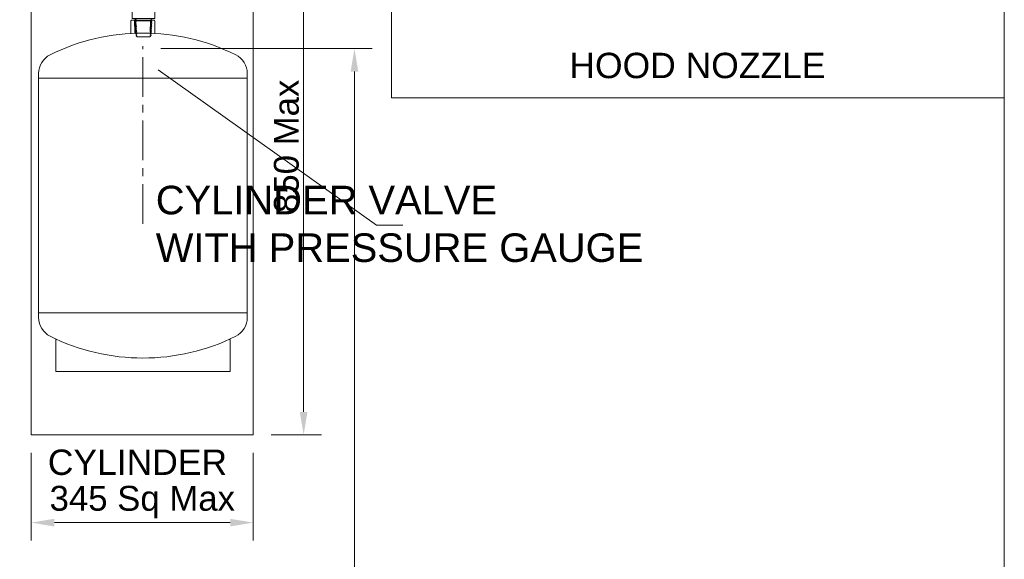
# Model space of a CAD drawing. Header units: millimetres. Extents: x -115221 to 194496, y -122556 to 375476.
# Tile 94 of 169: x 121220 to 123884, y -39969 to -38509. Entities that reach past the tile are written whole.
import ezdxf

# ---------------------------------------------------------------- set-up
doc = ezdxf.new("R2010")
doc.units = ezdxf.units.MM
doc.header["$PDMODE"] = 3
doc.header["$PDSIZE"] = -100
doc.linetypes.add('CENTER', pattern=[2, 1.25, -0.25, 0.25, -0.25])
doc.linetypes.add('DASHED', pattern=[0.75, 0.5, -0.25])
for name, color, linetype, lineweight in [('Hatch (ANSI)', 33, 'Continuous', 0), ('Hidden (ANSI)', 1, 'DASHED', 18), ('Symbol (ANSI)', 7, 'Continuous', 18), ('Visible (ANSI)', 7, 'Continuous', 15)]:
    doc.layers.add(name, color=color, linetype=linetype, lineweight=lineweight)
doc.layers.add('SSE PIPING', color=7, linetype='Continuous', lineweight=30, true_color=0x0512c2)
doc.layers.add('SSE SYS', color=7, linetype='Continuous', lineweight=15, true_color=0xeb0000)
doc.styles.add('Note Text (ANSI)', font='arial.ttf')
doc.dimstyles.new('1.', dxfattribs={"dimscale": 30, "dimtxt": 2.8, "dimasz": 2.5, "dimexe": 2, "dimexo": 2, "dimgap": 0.5, "dimtad": 1, "dimdec": 0, "dimrnd": 1e-08, "dimdsep": 46, "dimtxsty": 'Note Text (ANSI)', "dimcen": 0, "dimdle": 6, "dimclrd": 256, "dimclre": 256, "dimclrt": 256, "dimadec": 1, "dimazin": 2, "dimtfac": 0.785714, "dimtdec": 0, "dimtofl": 0, "dimtmove": 0, "dimatfit": 3, "dimfxl": 1, "dimtolj": 1, "dimlwd": -1, "dimlwe": -1, "dimarcsym": 1})
doc.dimstyles.new('5', dxfattribs={"dimscale": 2, "dimtxt": 2.8, "dimasz": 2.5, "dimexe": 2.5, "dimexo": 1.6002, "dimgap": 0.5, "dimtad": 1, "dimtoh": 1, "dimdec": 1, "dimrnd": 1e-08, "dimdsep": 46, "dimtxsty": 'Note Text (ANSI)', "dimcen": 0.09, "dimdle": 6, "dimclrd": 256, "dimclre": 256, "dimclrt": 1, "dimadec": 1, "dimazin": 2, "dimtfac": 0.785714, "dimtdec": 1, "dimtofl": 0, "dimtmove": 0, "dimatfit": 3, "dimfxl": 1, "dimtolj": 1, "dimlwd": -1, "dimlwe": -1, "dimarcsym": 0})

# ---------------------------------------------------------------- blocks, each defined once
blk = doc.blocks.new('*D99')
at = {"linetype": 'Continuous', "transparency": 16777216}
for p, q in [((-40, 831.5), (214.4, 831.5)), ((186.4, 795.1), (186.4, -41.2)), ((135.1, -77.6), (214.4, -77.6))]:
    blk.add_line(p, q, dxfattribs=at)
at = {"transparency": 16777216}
for points in [[(180.4, 795.1), (192.5, 795.1), (186.4, 831.5)], [(180.4, -41.2), (192.5, -41.2), (186.4, -77.6)]]:
    blk.add_solid(points, dxfattribs=at)
at = {"layer": 'Defpoints', "color": 0, "transparency": 16777216}
for p in [(-68, 831.5), (107.1, -77.6), (186.4, -77.6)]:
    blk.add_point(p, dxfattribs=at)
at = {"transparency": 16777216, "insert": (159.4, 377), "char_height": 39.2, "attachment_point": 5, "rotation": 90, "style": 'Note Text (ANSI)'}
blk.add_mtext('\\A1;850 Max', dxfattribs=at)
blk = doc.blocks.new('*D100')
at = {"linetype": 'Continuous', "transparency": 16777216}
for p, q in [((-242.9, -105.6), (-242.9, -243.7)), ((107.1, -105.6), (107.1, -243.7)), ((-206.5, -215.7), (70.7, -215.7))]:
    blk.add_line(p, q, dxfattribs=at)
at = {"transparency": 16777216}
for points in [[(-206.5, -209.7), (-206.5, -221.8), (-242.9, -215.7)], [(70.7, -209.7), (70.7, -221.8), (107.1, -215.7)]]:
    blk.add_solid(points, dxfattribs=at)
at = {"layer": 'Defpoints', "color": 0, "transparency": 16777216}
for p in [(-242.9, -77.6), (107.1, -77.6), (107.1, -215.7)]:
    blk.add_point(p, dxfattribs=at)
at = {"transparency": 16777216, "insert": (-67.9, -183.3), "char_height": 39.2, "attachment_point": 5, "style": 'Note Text (ANSI)'}
blk.add_mtext('\\A1;345 Sq Max', dxfattribs=at)
blk = doc.blocks.new('*D101')
at = {"linetype": 'Continuous', "transparency": 16777216}
for p, q in [((-38.9, 531.1), (294.5, 531.1)), ((266.5, -1371.1), (266.5, 494.7)), ((138.7, -1407.5), (294.5, -1407.5))]:
    blk.add_line(p, q, dxfattribs=at)
at = {"transparency": 16777216}
for points in [[(260.5, 494.7), (272.6, 494.7), (266.5, 531.1)], [(260.5, -1371.1), (272.6, -1371.1), (266.5, -1407.5)]]:
    blk.add_solid(points, dxfattribs=at)
at = {"layer": 'Defpoints', "color": 0, "transparency": 16777216}
for p in [(-66.9, 531.1), (266.5, 531.1), (110.7, -1407.5)]:
    blk.add_point(p, dxfattribs=at)
at = {"transparency": 16777216, "insert": (239.2, -728.5), "char_height": 39.2, "attachment_point": 5, "rotation": 90, "style": 'Note Text (ANSI)'}
blk.add_mtext('\\A1;1800 TO 2200', dxfattribs=at)
blk = doc.blocks.new('MASTER V')
at = {"layer": 'Hidden (ANSI)', "lineweight": 5}
blk.add_lwpolyline([(25.2, -109.7), (24.4, -108.5), (22.9, -108.7), (22.3, -110), (23.2, -111.2), (24.6, -111.1)], close=True, dxfattribs=at)
for centre, radius in [((23.7, -109.9), 2.3), ((6.8, -124.9), 10.7)]:
    blk.add_circle(centre, radius, dxfattribs=at)
at = {"layer": 'SSE PIPING', "color": 132, "lineweight": 9, "true_color": 0x00c7c7}
for p, q in [((40, -13), (40, -38.9)), ((-12.3, -71.9), (25.7, -71.9)), ((4.5, -71.9), (4.5, -63.9)), ((8.9, -71.9), (8.9, -63.9)), ((-10.4, -122.8), (-10.4, -107.6)), ((-10.4, -107.6), (-9.2, -107.6)), ((2, -131.8), (2, -104.4)), ((2, -104.4), (14.8, -104.4)), ((11.6, -131.8), (11.6, -104.4)), ((-9.2, -122.8), (-10.4, -122.8))]:
    blk.add_line(p, q, dxfattribs=at)
for points in [[(31.7, 99.1, 0.138643), (6.7, 106.1, 0.134379), (-18.2, 99.1)], [(36, -95.7, -0.001004), (31.7, -93.2), (28.2, -91.2), (28.2, -99.4), (28.2, -100.4)], [(17.3, -131.8), (22.8, -131.8), (24.7, -131.8), (24.7, -146.9), (22.8, -146.9), (-9.2, -146.9), (-11.3, -146.9), (-11.3, -131.8), (-9.2, -131.8), (-9.2, -100.9), (-9.1, -100.9), (-9.1, -100.9), (19.4, -100.9), (19.3, -100.9), (19.2, -100.9), (19.2, -100.9), (19.1, -101), (19, -101), (18.8, -101.1), (18.8, -101.1), (18.6, -101.2), (18.5, -101.2), (18.3, -101.2), (18.3, -101.2), (18.2, -101.3), (18.1, -101.3), (17.9, -101.4), (17.9, -101.4), (17.8, -101.5), (17.6, -101.6), (17.6, -101.6), (17.4, -101.6), (17.3, -101.7), (17.2, -101.7), (17.1, -101.8), (16.9, -101.9), (16.9, -101.9, 0.341883), (14.4, -114.8)], [(17.7, -118.5, 1.650793), (20.1, -100), (20, -100.1), (19.9, -100.1), (19.9, -100.2), (19.8, -100.3), (19.7, -100.3), (19.7, -100.3), (19.6, -100.3), (19.6, -100.4), (19.5, -100.4), (19.5, -100.5), (19.5, -100.5), (19.5, -100.7), (19.4, -100.7), (19.4, -100.9)]]:
    blk.add_lwpolyline(points, format="xyb", dxfattribs=at)
for points in [[(31.7, 99.1), (0.7, 99.1), (-18.2, 99.1), (-18.2, 96.1), (31.7, 96.1)], [(37.1, -94.2), (37, -94.2), (36.9, -94.2), (36.6, -94), (36.3, -93.8), (35.9, -93.5), (35.5, -93.3), (35, -93), (34.4, -92.7), (33.8, -92.3), (33.3, -92), (32.8, -91.7), (32.2, -91.4), (31.7, -91.2), (31.4, -90.9), (31, -90.7), (30.8, -90.6), (30.7, -90.5), (30.6, -90.5), (30.8, -90.4), (30.9, -90.4), (31, -90.6), (31.4, -90.6), (31.7, -90.9), (32.1, -91.1), (32.6, -91.4), (33.1, -91.7), (33.6, -92), (34.2, -92.3), (34.8, -92.7), (35.4, -93), (35.8, -93.2), (36.2, -93.5), (36.6, -93.7), (36.8, -93.9), (37, -93.9), (37, -93.9)], [(-18.5, -121.6), (-18.5, -108.8), (-19.1, -109.4), (-19.1, -121.1)], [(31, -134.9), (31, -120.9), (34.5, -120.9), (34.5, -134.9)]]:
    blk.add_lwpolyline(points, close=True, dxfattribs=at)
for points in [[(0.2, 76.1), (0.2, 96.1)], [(13.2, 76.1), (13.2, 96.1)], [(-12.8, 75.1), (-11.7, 76.1), (25.2, 76.1), (26.1, 75.1)], [(-12.8, 56.1), (-12.8, 75.1), (26.1, 75.1), (26.1, 56.1)], [(26.7, -13), (27.2, 56.1), (17.9, 56.1), (-13.7, 56.1), (-13.7, -38.9), (2.9, -38.9), (6.1, -38.9)], [(40, -38.9), (22.5, -38.9), (22.2, -38.9), (22.2, -38.9), (22.1, -38.9), (22.1, -38.7), (22.1, -38.7), (22.1, -38.5), (22.1, -13.5), (22.1, -13.2), (22.1, -13.2), (22.1, -13.1), (22.2, -13.1), (22.3, -13.1), (22.3, -13), (22.5, -13), (40, -13)], [(-13.3, -38.9), (-13.3, -63.9), (6.1, -63.9)], [(4.5, -38.9), (27.2, -38.9), (26.7, -38.9)], [(4.7, -63.9), (26.7, -63.9), (26.7, -38.9)], [(28.7, -91.5), (28.7, -71.9), (-15.2, -71.9), (-15.2, -100.9), (-9.2, -100.9)], [(-12.3, -71.9), (-12.3, -63.9)], [(-12.3, -71.9), (-12.3, -63.9)], [(-7.3, -71.9), (-7.3, -63.9)], [(20.7, -71.9), (20.7, -63.9)], [(25.7, -71.9), (25.7, -63.9)], [(25.7, -71.9), (25.7, -63.9)], [(30.6, -90.5), (29.8, -91.9)], [(29.8, -92.1), (29.8, -91.9), (29.8, -91.9), (30, -92), (30.2, -92.1), (30.5, -92.3), (31, -92.5), (31.4, -92.8), (31.9, -93.1), (32.5, -93.4), (33.1, -93.8), (33.6, -94.1), (34.1, -94.4), (34.7, -94.7), (35.1, -94.9), (35.6, -95.1), (35.9, -95.4), (36.1, -95.5), (36.3, -95.6), (36, -95.7), (31.7, -103.1)], [(-9.2, -104.4), (-15.2, -100.9)], [(19.4, -100.9), (19.4, -100.9)], [(37.1, -94.2), (36.3, -95.6)], [(-18.5, -108.8), (-10.4, -108.8)], [(-18.5, -121.6), (-10.4, -121.6)], [(24.7, -134.9), (30.7, -134.9), (30.7, -129.7), (30.7, -127.9), (30.7, -117.7)], [(31, -123.7), (30.7, -123.7)], [(34.5, -121.3), (39, -121.3), (39, -121.4), (39.1, -121.4), (39.1, -121.6), (39.2, -121.6), (39.2, -121.7), (39.6, -123), (39.6, -132.7), (39.2, -134)], [(34.5, -125.9), (39, -125.9), (39, -125.7), (39.1, -125.5), (39.1, -125.1), (39.2, -124.9), (39.2, -122.4), (39.1, -122.2), (39.1, -121.8), (39, -121.5), (39, -121.4), (34.5, -121.4)], [(39, -121.3), (39, -121.4)], [(17.3, -131.8), (-9.2, -131.8)], [(31, -132), (30.7, -132)], [(34.5, -132.5), (39, -132.5), (39, -132.2), (39.1, -131.9), (39.1, -131.4), (39.2, -131.2), (39.2, -127.7), (39.1, -127.4), (39.1, -126.9), (39, -126.7), (39, -126.3), (34.5, -126.3)], [(34.5, -134.5), (39, -134.5), (39, -134.4), (39.1, -134.4), (39.1, -134.2), (39.2, -134.1), (39.2, -133.2), (39.1, -133.2), (39.1, -133), (39, -132.9), (39, -132.8), (34.5, -132.8)], [(39, -125.9), (39, -126.3)], [(39, -132.5), (39, -132.8)], [(-4.8, -150.8), (-6.5, -149.9), (-4.9, -148.8), (-6.7, -147.8), (-6.8, -146.9)], [(-4.9, -150.8), (-6.5, -151.8), (-4.7, -152.7), (-6.4, -153.8)], [(-6.4, -153.9), (-4.6, -154.7)], [(-4.5, -156.8), (-6.2, -155.8), (-6.2, -155.8), (-4.6, -154.7)], [(18.1, -155.7), (19.8, -154.9), (19.8, -154.8), (18.2, -153.7), (19.9, -152.9)], [(19.9, -152.8), (18.3, -151.8), (20, -150.8), (18.3, -149.7)], [(18.4, -149.7), (20.1, -148.9)], [(18.5, -147.8), (20.2, -146.9), (20.2, -146.9), (20, -146.9), (19.8, -147.1), (19.5, -147.3), (19, -147.5), (18.5, -147.8), (19, -148.1), (19.4, -148.3), (19.7, -148.5), (19.9, -148.7), (20.1, -148.8), (20.2, -148.9)], [(-4.5, -156.7), (-6.1, -157.8)], [(-6.1, -157.9), (-4.4, -158.8), (-6.1, -159.9)], [(-6, -159.9), (-4.2, -160.7)], [(-4.3, -160.7), (-6, -161.8), (-4.2, -162.7), (-5.8, -163.8)], [(-5.8, -163.9), (-4.1, -164.7), (-5.7, -165.8)], [(-5.7, -165.9), (-3.9, -166.8)], [(-3.7, -170.7), (-5.6, -169.8), (-3.9, -168.8), (-5.6, -167.9), (-5.6, -167.8), (-4.1, -166.7)], [(17.3, -169.8), (19.1, -168.8)], [(19, -170.9), (17.3, -169.7)], [(19.1, -168.8), (17.4, -167.7), (19.2, -166.8), (19.2, -166.8), (17.5, -165.7)], [(19.2, -164.8), (17.6, -163.7), (19.4, -162.8), (17.7, -161.8), (19.5, -160.8), (17.8, -159.7)], [(17.6, -165.7), (19.2, -164.9)], [(17.9, -157.8), (19.7, -156.9), (19.7, -156.8), (18, -155.7)], [(19.6, -158.8), (17.9, -157.7)], [(17.9, -159.8), (19.6, -158.8)], [(-3.8, -170.7), (-5.4, -171.8), (-3.7, -172.8)], [(-5.3, -173.9), (-3.5, -174.7), (-4.1, -175), (-3.3, -175.9), (16.7, -175.9), (18.2, -174.4), (17.1, -173.7), (18.8, -172.8), (17.2, -171.7)], [(-3.7, -172.8), (-5.3, -173.8)], [(17.2, -171.7), (19, -170.9), (19, -170.9)]]:
    blk.add_lwpolyline(points, dxfattribs=at)
blk.add_circle((23.7, -109.9), 6.6, dxfattribs=at)
blk.add_arc((9.3, -62.1), 42.9, 244.6833, 260.234, dxfattribs=at)
blk = doc.blocks.new('SYSTEM ARR')
at = {"layer": 'Hatch (ANSI)'}
for p, q in [((-84.9, 575.5), (-85.9, 574.5)), ((-85.9, 574.5), (-85.9, 555)), ((-79.9, 575.5), (-84.9, 575.5)), ((-78.9, 574.6), (-79.9, 575.5)), ((-79.9, 575.5), (-53.9, 575.5)), ((-78.4, 556.7), (-78.9, 574.6)), ((-54.8, 574.6), (-78.9, 574.6)), ((-54.8, 574.6), (-55.4, 556.7)), ((-53.9, 575.5), (-54.8, 574.6)), ((-48.9, 575.5), (-53.9, 575.5)), ((-47.9, 574.5), (-48.9, 575.5)), ((-47.9, 555), (-47.9, 574.5)), ((-78.4, 555.3), (-78.4, 556.7)), ((-55.4, 556.7), (-55.4, 555.3))]:
    blk.add_line(p, q, dxfattribs=at)
at = {"layer": 'Hatch (ANSI)', "ltscale": 14.863786}
for p, q in [((-80.1, 575.5), (-79.5, 556)), ((-54.3, 556), (-53.6, 575.5))]:
    blk.add_line(p, q, dxfattribs=at)
at = {"layer": 'Hatch (ANSI)', "linetype": 'CENTER', "ltscale": 50}
blk.add_line((-66.9, 255.1), (-66.9, 534.7), dxfattribs=at)
at = {"layer": 'Hatch (ANSI)', "color": 4, "lineweight": 5}
blk.add_lwpolyline([(-1064.4, 1443.7), (1290.8, 1443.7), (1290.8, -1532.7), (-1064.4, -1532.7)], close=True, dxfattribs=at)
at = {"layer": 'Hatch (ANSI)'}
for points in [[(-231.4, 484.5), (-231.4, 491.8, -0.284915), (-213.1, 521.2, -0.234436), (79.4, 521.2, -0.284915), (97.6, 491.8), (97.6, 484.5)], [(-231.4, 114.5), (-231.4, 107.3, 0.284915), (-213.1, 77.8, 0.234436), (79.4, 77.8, 0.284915), (97.6, 107.3), (97.6, 114.5)]]:
    blk.add_lwpolyline(points, format="xyb", dxfattribs=at)
blk.add_lwpolyline([(-231.4, 114.5), (97.6, 114.5), (97.6, 484.5), (-231.4, 484.5)], close=True, dxfattribs=at)
blk.add_lwpolyline([(-202.4, 72.5), (-204.4, 72.5), (-204.4, 22.5), (70.6, 22.5), (70.6, 72.5), (68.6, 72.5)], dxfattribs=at)
at = {"layer": 'Visible (ANSI)'}
for p, q in [((-242.9, 866.6), (-242.9, -77.6)), ((107.1, 866.6), (107.1, -77.6)), ((325.1, 832.4), (325.1, 534.1)), ((325.1, 534.1), (325.1, 453.6)), ((325.1, 453.6), (1290.8, 453.6)), ((-242.9, -77.6), (107.1, -77.6))]:
    blk.add_line(p, q, dxfattribs=at)
at = {"layer": 'SSE PIPING', "xscale": -1}
blk.add_blockref('MASTER V', (-59.2, 725.4), dxfattribs=at)
at = {"layer": 'Symbol (ANSI)', "attachment_point": 2, "style": 'Note Text (ANSI)'}
for s, insert, char_height in [('HOOD NOZZLE', (807.1, 524.4), 40), ('\\pxql;CYLINDER VALVE \\PWITH PRESSURE GAUGE', (337.5, 314.9), 44.998), ('CYLINDER', (-75.5, -100.6), 40)]:
    blk.add_mtext(s, dxfattribs=dict(at, insert=insert, char_height=char_height))
dim = blk.add_linear_dim(base=(186.4, -77.6), p1=(-68, 831.5), p2=(107.1, -77.6), angle=90, text='850 Max', dimstyle='1.', override={"dimscale": 14, "dimasz": 2.6})
dim.commit()
dim.dimension.update_dxf_attribs({"geometry": '*D99', "text_midpoint": (159.4, 377)})
dim = blk.add_linear_dim(base=(266.5, 531.1), p1=(110.7, -1407.5), p2=(-66.9, 531.1), angle=90, text='1800 TO 2200', dimstyle='1.', override={"dimscale": 14, "dimasz": 2.6})
dim.commit()
dim.dimension.update_dxf_attribs({"geometry": '*D101', "text_midpoint": (266.5, -728.5), "dimtype": 128})
dim = blk.add_linear_dim(base=(107.1, -215.7), p1=(-242.9, -77.6), p2=(107.1, -77.6), text='345 Sq Max', dimstyle='1.', override={"dimscale": 14, "dimasz": 2.6, "dimfxlon": 0})
dim.commit()
dim.dimension.update_dxf_attribs({"geometry": '*D100', "text_midpoint": (-67.9, -183.3)})
blk.add_leader([(-42.9, 497.3), (301.3, 252.9), (342.7, 252.9)], dimstyle='5', override={"dimscale": 0.1, "dimasz": 20, "dimgap": 0.1, "dimtad": 0})

msp = doc.modelspace()

# ---------------------------------------------------------------- block references
at = {"layer": 'SSE SYS', "xscale": 1.71704, "yscale": 1.71704, "zscale": 1.71704}
msp.add_blockref('SYSTEM ARR', (121668.1, -39499.3), dxfattribs=at)

doc.saveas('drawing.dxf')
